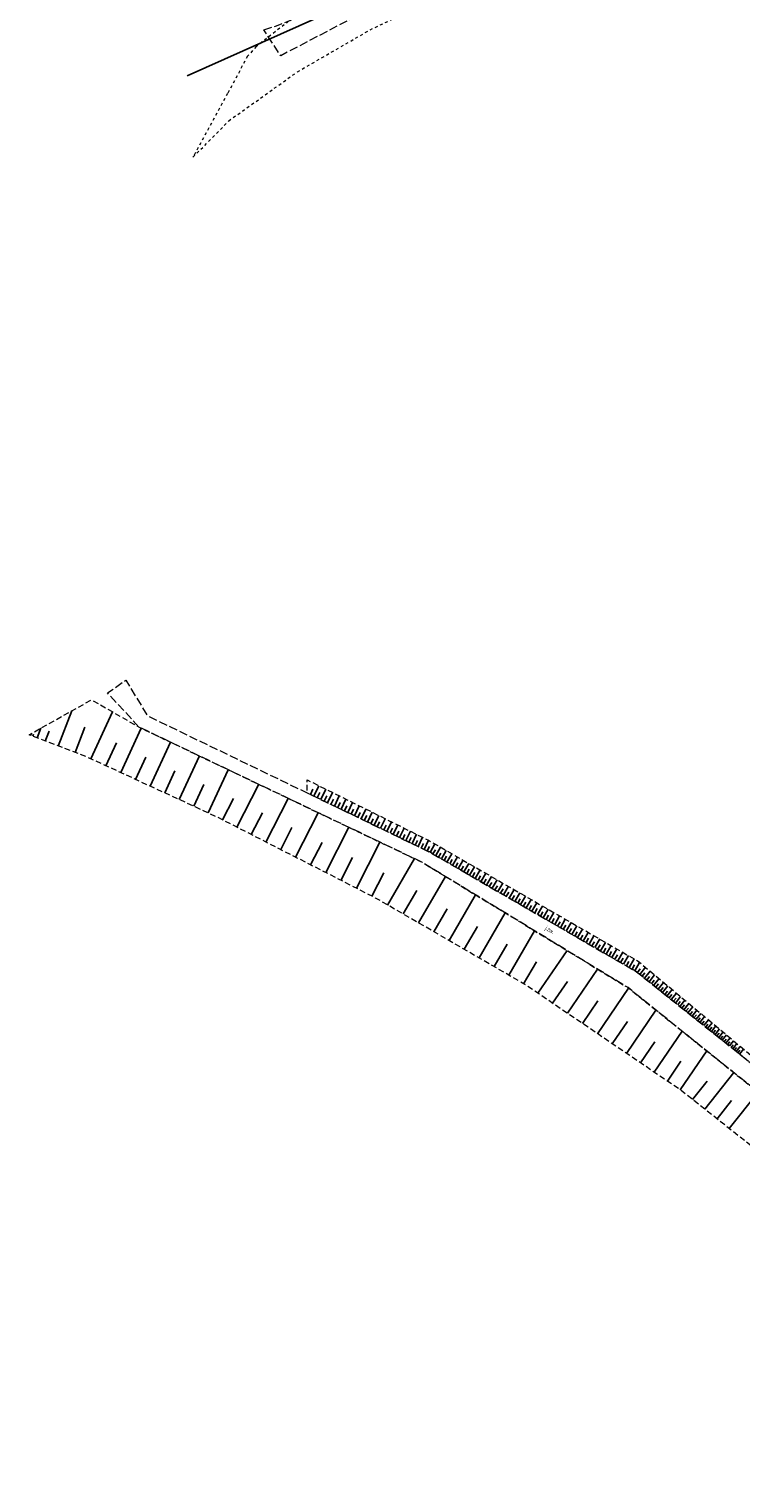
# Model space of a CAD drawing. Header units: metres. Extents: x 6590050 to 6616701, y 5542928 to 5566958.
# Tile 4 of 48: x 6598249 to 6598376, y 5546452 to 5546712. Entities that reach past the tile are written whole.
import ezdxf

# ---------------------------------------------------------------- set-up
doc = ezdxf.new("R2010")
doc.units = ezdxf.units.M
doc.header["$MEASUREMENT"] = 0
for name, pattern in [('1.0_0.5', [1.5, 1, -0.5]), ('1.5_0.5', [2, 1.5, -0.5]), ('egug-500', [1, 0.5, -0.5])]:
    doc.linetypes.add(name, pattern=pattern)
for name, color, linetype in [('000 Inne (niezydentyfikowane)', 7, 'CONTINUOUS'), ('218-kontur użytku gruntowego', 7, 'CONTINUOUS'), ('jezdnia', 7, 'CONTINUOUS'), ('jezdnia-Atr17', 7, 'CONTINUOUS'), ('Oś ulicy', 7, 'CONTINUOUS'), ('skarpa nieumocniona', 7, 'CONTINUOUS')]:
    doc.layers.add(name, color=color, linetype=linetype)
doc.styles.get("Standard").update_dxf_attribs({"font": 'Working1250', "width": 0.75})

msp = doc.modelspace()

# ---------------------------------------------------------------- linework, layer by layer
at = {"layer": '000 Inne (niezydentyfikowane)', "color": 7, "linetype": 'Continuous', "lineweight": 25, "flags": 128}
for points in [[(6598254.4, 5546584.05), (6598256.82, 5546590.34)], [(6598260.22, 5546581.78), (6598264.09, 5546590.16)], [(6598250.63, 5546585.5), (6598251.3, 5546587.25)], [(6598257.39, 5546582.91), (6598259.13, 5546587.46)], [(6598265.55, 5546579.32), (6598269.21, 5546587.25)], [(6598249.43, 5546585.96), (6598249.55, 5546586.27)], [(6598249.83, 5546585.81), (6598249.98, 5546586.2)], [(6598252.08, 5546584.95), (6598252.75, 5546586.69)], [(6598262.91, 5546580.54), (6598264.79, 5546584.61)], [(6598270.79, 5546576.9), (6598274.42, 5546584.76)], [(6598268.18, 5546578.11), (6598270, 5546582.05)], [(6598275.99, 5546574.5), (6598279.59, 5546582.29)], [(6598273.4, 5546575.7), (6598275.21, 5546579.61)], [(6598281.16, 5546572.12), (6598284.72, 5546579.84)], [(6598278.58, 5546573.31), (6598280.37, 5546577.19)], [(6598286.28, 5546569.57), (6598290.19, 5546577.23)], [(6598300.02, 5546575.12), (6598300.92, 5546576.98)], [(6598283.72, 5546570.88), (6598285.66, 5546574.67)], [(6598291.47, 5546566.92), (6598295.45, 5546574.72)], [(6598299.4, 5546575.42), (6598299.85, 5546576.36)], [(6598300.64, 5546574.83), (6598301.09, 5546575.75)], [(6598301.25, 5546574.53), (6598302.15, 5546576.38)], [(6598301.86, 5546574.23), (6598302.31, 5546575.15)], [(6598302.47, 5546573.94), (6598303.36, 5546575.77)], [(6598303.08, 5546573.64), (6598303.52, 5546574.56)], [(6598303.69, 5546573.35), (6598304.57, 5546575.17)], [(6598304.29, 5546573.06), (6598304.73, 5546573.97)], [(6598304.89, 5546572.77), (6598305.76, 5546574.57)], [(6598306.09, 5546572.19), (6598306.95, 5546573.98)], [(6598288.86, 5546568.25), (6598290.84, 5546572.11)], [(6598296.76, 5546564.22), (6598300.81, 5546572.16)], [(6598305.49, 5546572.48), (6598305.93, 5546573.38)], [(6598306.68, 5546571.9), (6598307.11, 5546572.8)], [(6598307.27, 5546571.62), (6598308.13, 5546573.4)], [(6598307.86, 5546571.33), (6598308.29, 5546572.22)], [(6598308.45, 5546571.05), (6598309.3, 5546572.81)], [(6598309.03, 5546570.77), (6598309.46, 5546571.64)], [(6598309.62, 5546570.48), (6598310.46, 5546572.23)], [(6598310.78, 5546569.92), (6598311.62, 5546571.66)], [(6598294.1, 5546565.58), (6598296.11, 5546569.51)], [(6598302.14, 5546561.47), (6598306.26, 5546569.55)], [(6598310.2, 5546570.2), (6598310.62, 5546571.08)], [(6598311.35, 5546569.64), (6598311.77, 5546570.51)], [(6598311.93, 5546569.37), (6598312.76, 5546571.09)], [(6598312.5, 5546569.09), (6598312.91, 5546569.95)], [(6598313.07, 5546568.82), (6598313.9, 5546570.53)], [(6598313.64, 5546568.54), (6598314.05, 5546569.39)], [(6598314.2, 5546568.27), (6598315.02, 5546569.97)], [(6598314.76, 5546568), (6598315.17, 5546568.84)], [(6598315.33, 5546567.72), (6598316.14, 5546569.41)], [(6598316.44, 5546567.18), (6598317.25, 5546568.86)], [(6598299.43, 5546562.85), (6598301.48, 5546566.86)], [(6598307.62, 5546558.67), (6598311.82, 5546566.9)], [(6598315.88, 5546567.45), (6598316.29, 5546568.29)], [(6598317, 5546566.92), (6598317.4, 5546567.75)], [(6598317.55, 5546566.65), (6598318.35, 5546568.31)], [(6598318.1, 5546566.38), (6598318.5, 5546567.21)], [(6598318.65, 5546566.12), (6598319.44, 5546567.77)], [(6598319.19, 5546565.85), (6598319.59, 5546566.67)], [(6598319.73, 5546565.59), (6598320.52, 5546567.23)], [(6598320.26, 5546565.34), (6598320.65, 5546566.13)], [(6598320.78, 5546565.08), (6598321.65, 5546566.58)], [(6598304.86, 5546560.08), (6598306.95, 5546564.16)], [(6598313.18, 5546555.68), (6598317.98, 5546563.96)], [(6598321.28, 5546564.79), (6598321.72, 5546565.54)], [(6598321.78, 5546564.49), (6598322.65, 5546566)], [(6598322.28, 5546564.2), (6598322.72, 5546564.96)], [(6598322.79, 5546563.91), (6598323.66, 5546565.42)], [(6598323.29, 5546563.62), (6598323.72, 5546564.38)], [(6598323.79, 5546563.33), (6598324.66, 5546564.84)], [(6598324.29, 5546563.04), (6598324.73, 5546563.8)], [(6598324.8, 5546562.75), (6598325.67, 5546564.26)], [(6598325.8, 5546562.17), (6598326.67, 5546563.68)], [(6598310.4, 5546557.25), (6598312.52, 5546561.4)], [(6598325.3, 5546562.46), (6598325.73, 5546563.21)], [(6598326.3, 5546561.88), (6598326.74, 5546562.63)], [(6598326.81, 5546561.59), (6598327.68, 5546563.1)], [(6598327.31, 5546561.3), (6598327.75, 5546562.05)], [(6598327.82, 5546561), (6598328.69, 5546562.52)], [(6598328.32, 5546560.71), (6598328.76, 5546561.47)], [(6598328.82, 5546560.42), (6598329.7, 5546561.93)], [(6598329.33, 5546560.13), (6598329.77, 5546560.89)], [(6598329.83, 5546559.84), (6598330.71, 5546561.35)], [(6598315.96, 5546554.08), (6598318.38, 5546558.25)], [(6598318.72, 5546552.48), (6598323.51, 5546560.77)], [(6598330.34, 5546559.55), (6598330.77, 5546560.3)], [(6598330.84, 5546559.25), (6598331.72, 5546560.77)], [(6598331.35, 5546558.96), (6598331.79, 5546559.72)], [(6598331.85, 5546558.67), (6598332.73, 5546560.18)], [(6598332.36, 5546558.38), (6598332.8, 5546559.13)], [(6598332.86, 5546558.08), (6598333.74, 5546559.6)], [(6598333.37, 5546557.79), (6598333.81, 5546558.55)], [(6598333.88, 5546557.5), (6598334.75, 5546559.02)], [(6598334.89, 5546556.91), (6598335.77, 5546558.43)], [(6598324.17, 5546549.33), (6598328.89, 5546557.49)], [(6598334.38, 5546557.2), (6598334.82, 5546557.96)], [(6598335.39, 5546556.62), (6598335.83, 5546557.38)], [(6598335.9, 5546556.33), (6598336.78, 5546557.85)], [(6598336.41, 5546556.03), (6598336.85, 5546556.79)], [(6598336.92, 5546555.74), (6598337.8, 5546557.26)], [(6598337.42, 5546555.44), (6598337.86, 5546556.21)], [(6598337.93, 5546555.15), (6598338.81, 5546556.67)], [(6598338.95, 5546554.56), (6598339.83, 5546556.09)], [(6598321.45, 5546550.9), (6598323.83, 5546555.01)], [(6598329.54, 5546546.22), (6598334.19, 5546554.26)], [(6598338.44, 5546554.86), (6598338.88, 5546555.62)], [(6598339.45, 5546554.27), (6598339.9, 5546555.03)], [(6598339.96, 5546553.98), (6598340.84, 5546555.5)], [(6598340.47, 5546553.68), (6598340.91, 5546554.44)], [(6598340.98, 5546553.39), (6598341.86, 5546554.91)], [(6598341.49, 5546553.09), (6598341.93, 5546553.86)], [(6598342, 5546552.8), (6598342.88, 5546554.32)], [(6598342.51, 5546552.5), (6598342.95, 5546553.27)], [(6598343.02, 5546552.21), (6598343.9, 5546553.74)], [(6598344.04, 5546551.62), (6598344.92, 5546553.15)], [(6598326.86, 5546547.77), (6598329.21, 5546551.82)], [(6598334.84, 5546543.15), (6598339.42, 5546551.08)], [(6598343.53, 5546551.91), (6598343.97, 5546552.68)], [(6598344.55, 5546551.32), (6598344.99, 5546552.09)], [(6598345.06, 5546551.03), (6598345.94, 5546552.56)], [(6598345.57, 5546550.73), (6598346.01, 5546551.5)], [(6598346.08, 5546550.44), (6598346.96, 5546551.97)], [(6598346.59, 5546550.14), (6598347.03, 5546550.91)], [(6598347.1, 5546549.85), (6598347.99, 5546551.38)], [(6598348.12, 5546549.25), (6598349.01, 5546550.79)], [(6598332.2, 5546544.68), (6598334.51, 5546548.67)], [(6598347.61, 5546549.55), (6598348.05, 5546550.32)], [(6598348.63, 5546548.96), (6598349.08, 5546549.73)], [(6598349.15, 5546548.66), (6598350.03, 5546550.2)], [(6598349.66, 5546548.37), (6598350.1, 5546549.13)], [(6598350.17, 5546548.07), (6598351.06, 5546549.61)], [(6598350.68, 5546547.77), (6598351.13, 5546548.54)], [(6598351.19, 5546547.48), (6598352.08, 5546549.01)], [(6598351.71, 5546547.18), (6598352.15, 5546547.95)], [(6598352.22, 5546546.88), (6598353.11, 5546548.42)], [(6598337.47, 5546541.63), (6598339.75, 5546545.56)], [(6598340.04, 5546539.91), (6598345.23, 5546547.55)], [(6598352.73, 5546546.59), (6598353.18, 5546547.36)], [(6598353.25, 5546546.29), (6598354.14, 5546547.83)], [(6598353.76, 5546545.99), (6598354.21, 5546546.76)], [(6598354.27, 5546545.69), (6598355.16, 5546547.24)], [(6598354.79, 5546545.4), (6598355.23, 5546546.17)], [(6598355.3, 5546545.1), (6598356.19, 5546546.64)], [(6598355.82, 5546544.8), (6598356.26, 5546545.57)], [(6598356.33, 5546544.51), (6598357.22, 5546546.05)], [(6598357.33, 5546543.93), (6598358.19, 5546545.42)], [(6598345.29, 5546536.34), (6598350.65, 5546544.24)], [(6598356.84, 5546544.21), (6598357.28, 5546544.98)], [(6598357.78, 5546543.62), (6598358.29, 5546544.27)], [(6598358.21, 5546543.29), (6598359.22, 5546544.56)], [(6598358.63, 5546542.95), (6598359.13, 5546543.58)], [(6598359.05, 5546542.62), (6598360.05, 5546543.87)], [(6598359.46, 5546542.28), (6598359.96, 5546542.91)], [(6598359.87, 5546541.96), (6598360.86, 5546543.19)], [(6598342.65, 5546538.14), (6598345.28, 5546542.02)], [(6598350.67, 5546532.69), (6598356.2, 5546540.85)], [(6598360.28, 5546541.63), (6598360.77, 5546542.24)], [(6598360.69, 5546541.3), (6598361.66, 5546542.53)], [(6598361.09, 5546540.98), (6598361.58, 5546541.59)], [(6598361.49, 5546540.66), (6598362.46, 5546541.87)], [(6598361.89, 5546540.34), (6598362.37, 5546540.94)], [(6598362.29, 5546540.03), (6598363.24, 5546541.22)], [(6598362.68, 5546539.71), (6598363.15, 5546540.3)], [(6598363.07, 5546539.4), (6598364, 5546540.57)], [(6598347.97, 5546534.52), (6598350.7, 5546538.54)], [(6598363.46, 5546539.09), (6598363.92, 5546539.68)], [(6598363.84, 5546538.79), (6598364.76, 5546539.94)], [(6598364.22, 5546538.48), (6598364.68, 5546539.06)], [(6598364.6, 5546538.18), (6598365.51, 5546539.32)], [(6598364.98, 5546537.88), (6598365.43, 5546538.44)], [(6598365.35, 5546537.58), (6598366.25, 5546538.7)], [(6598365.72, 5546537.28), (6598366.17, 5546537.84)], [(6598366.09, 5546536.99), (6598366.98, 5546538.1)], [(6598366.82, 5546536.41), (6598367.69, 5546537.5)], [(6598355.85, 5546529.18), (6598361.1, 5546536.91)], [(6598366.46, 5546536.7), (6598366.9, 5546537.25)], [(6598367.18, 5546536.12), (6598367.61, 5546536.66)], [(6598367.54, 5546535.83), (6598368.4, 5546536.91)], [(6598367.89, 5546535.55), (6598368.32, 5546536.08)], [(6598368.25, 5546535.27), (6598369.1, 5546536.33)], [(6598368.6, 5546534.99), (6598369.02, 5546535.51)], [(6598368.95, 5546534.71), (6598369.78, 5546535.76)], [(6598369.29, 5546534.43), (6598369.71, 5546534.95)], [(6598369.64, 5546534.16), (6598370.46, 5546535.19)], [(6598353.29, 5546530.91), (6598355.99, 5546534.88)], [(6598360.77, 5546525.84), (6598365.75, 5546533.18)], [(6598369.98, 5546533.88), (6598370.39, 5546534.4)], [(6598370.32, 5546533.61), (6598371.13, 5546534.63)], [(6598370.65, 5546533.34), (6598371.06, 5546533.85)], [(6598370.99, 5546533.08), (6598371.79, 5546534.08)], [(6598371.32, 5546532.81), (6598371.72, 5546533.31)], [(6598371.65, 5546532.55), (6598372.44, 5546533.54)], [(6598371.98, 5546532.29), (6598372.37, 5546532.78)], [(6598372.3, 5546532.03), (6598373.08, 5546533.01)], [(6598372.94, 5546531.52), (6598373.71, 5546532.48)], [(6598358.34, 5546527.49), (6598360.9, 5546531.26)], [(6598372.62, 5546531.77), (6598373.01, 5546532.26)], [(6598373.26, 5546531.26), (6598373.64, 5546531.74)], [(6598373.58, 5546531.01), (6598374.34, 5546531.96)], [(6598373.89, 5546530.76), (6598374.27, 5546531.23)], [(6598374.2, 5546530.51), (6598374.95, 5546531.45)], [(6598374.51, 5546530.26), (6598374.88, 5546530.73)], [(6598374.82, 5546530.02), (6598375.56, 5546530.94)], [(6598375.13, 5546529.77), (6598375.49, 5546530.23)], [(6598375.43, 5546529.53), (6598376.16, 5546530.44)], [(6598375.73, 5546529.29), (6598376.09, 5546529.74)], [(6598376.03, 5546529.05), (6598376.74, 5546529.95)], [(6598363.14, 5546524.23), (6598365.56, 5546527.81)], [(6598365.45, 5546522.66), (6598370.18, 5546529.63)], [(6598369.82, 5546519.22), (6598375, 5546525.76)], [(6598367.64, 5546520.94), (6598370.24, 5546524.22)], [(6598374.16, 5546515.78), (6598379.32, 5546522.29)], [(6598372, 5546517.5), (6598374.58, 5546520.76)]]:
    msp.add_lwpolyline(points, dxfattribs=at)
at = {"layer": '218-kontur użytku gruntowego', "color": 3, "linetype": 'egug-500', "lineweight": 18, "flags": 128}
for points in [[(6598310.07, 5546711.95), (6598326.19, 5546719.66)], [(6598300.25, 5546717.16), (6598289.75, 5546708.97)], [(6598297.08, 5546704.44), (6598310.07, 5546711.95)], [(6598289.75, 5546708.97), (6598288.2, 5546707.25)], [(6598288.2, 5546707.25), (6598284.61, 5546700.58)], [(6598284.82, 5546695.69), (6598297.08, 5546704.44)], [(6598284.61, 5546700.58), (6598278.43, 5546689.18)], [(6598278.43, 5546689.18), (6598284.82, 5546695.69)]]:
    msp.add_lwpolyline(points, dxfattribs=at)
at = {"layer": 'jezdnia', "color": 7, "linetype": '1.5_0.5', "lineweight": 18, "flags": 128}
for points in [[(6598291.09, 5546711.93), (6598293.34, 5546712.66), (6598295.74, 5546713.62), (6598305.82, 5546719.1), (6598305.79, 5546721.36), (6598310.47, 5546724.1), (6598311.96, 5546722.32), (6598318.56, 5546725.06), (6598318.88, 5546728.5), (6598323.66, 5546729.81), (6598324.77, 5546727.26), (6598345.85, 5546733.46), (6598363.75, 5546737.24), (6598364.35, 5546741.06), (6598368.84, 5546741.8), (6598370.16, 5546738.08), (6598374.51, 5546738.68), (6598380.85, 5546745.44), (6598383.92, 5546744.38), (6598383.15, 5546739.5), (6598402.86, 5546741.28), (6598437.76, 5546745.73), (6598441.02, 5546752.02), (6598446.45, 5546752.14), (6598447.57, 5546746.98), (6598460.85, 5546747.28), (6598477.08, 5546746.42), (6598478.19, 5546749.34), (6598484.22, 5546748.8), (6598484.46, 5546745.66), (6598488.96, 5546745.2), (6598494.58, 5546744.63), (6598509.52, 5546743.01), (6598514.28, 5546742.49), (6598521.16, 5546741.47), (6598523.54, 5546741.24), (6598531.71, 5546740.09), (6598531.07, 5546751.26), (6598535.55, 5546750.36), (6598539.92, 5546749.33), (6598537.98, 5546739.45), (6598552.77, 5546737.86), (6598559.09, 5546737.17), (6598565.02, 5546736.48), (6598572.97, 5546735.81), (6598580.67, 5546735.05), (6598591.6, 5546733.63), (6598593.98, 5546735.55), (6598596.98, 5546738.5), (6598600.44, 5546735.31), (6598598.65, 5546732.17), (6598608, 5546729.84), (6598621.87, 5546726.01), (6598625.4, 5546724.84), (6598627.06, 5546727.51), (6598630.31, 5546726.12), (6598630.89, 5546722.81), (6598637.06, 5546719.82), (6598645.86, 5546715.45), (6598652.12, 5546711.97), (6598653.2, 5546712.66), (6598656.33, 5546711.66), (6598657.6, 5546711.15), (6598659.54, 5546710.09), (6598663.08, 5546707.05), (6598662.56, 5546705.34), (6598665.43, 5546703.41), (6598672.11, 5546699.89), (6598673.28, 5546700.21), (6598679.18, 5546697), (6598683.27, 5546694.52), (6598686.44, 5546692.65), (6598686, 5546691.52), (6598693.71, 5546685.22), (6598698.31, 5546680.35), (6598704.25, 5546673.7), (6598706.65, 5546670.4), (6598710.17, 5546665.7), (6598714.02, 5546662.43), (6598718.92, 5546660.51), (6598723.03, 5546660.42), (6598729.6, 5546660.94), (6598735.35, 5546662.17), (6598739.77, 5546664.38), (6598741.99, 5546666.94), (6598744.49, 5546671.55), (6598745.86, 5546680.44), (6598747.61, 5546702.72), (6598751.56, 5546701.87), (6598749.76, 5546680.33), (6598748.88, 5546673.75), (6598746.6, 5546659.18), (6598739.25, 5546654.38), (6598732.66, 5546655.31), (6598719.48, 5546655.24), (6598718.82, 5546655.52), (6598713.6, 5546657.38), (6598707.08, 5546661.9), (6598701.92, 5546667.4), (6598696.22, 5546674.71), (6598689.9, 5546681.54), (6598675.65, 5546691.94), (6598660.49, 5546701.57), (6598652.14, 5546707.42), (6598643.72, 5546711.95), (6598634.39, 5546716.19), (6598626.4, 5546719.32), (6598614.85, 5546722.85), (6598604.49, 5546725.66), (6598590.59, 5546728.4), (6598580.02, 5546730.1), (6598572.26, 5546731.15), (6598564.05, 5546732.04), (6598555.31, 5546733.27), (6598536.88, 5546735.66), (6598520.74, 5546737.19), (6598513.36, 5546738.04), (6598509.04, 5546738.49), (6598497.49, 5546739.71), (6598480.43, 5546741.45), (6598469.58, 5546742.17), (6598459.32, 5546742.59), (6598448.87, 5546742.27), (6598440.17, 5546741.51), (6598430.11, 5546740.04), (6598413.49, 5546737.6), (6598401.77, 5546736.51), (6598391.68, 5546735.64), (6598381.1, 5546734.8), (6598371.81, 5546733.63), (6598360.64, 5546731.93), (6598352.87, 5546730.22), (6598340.04, 5546726.9), (6598326.4, 5546722.75), (6598313.92, 5546717.69), (6598294.1, 5546707.33)], [(6598556.94, 5546276.51), (6598568.31, 5546233.71), (6598580.46, 5546173.41), (6598595.05, 5546099.55), (6598602.24, 5546065.55), (6598606.08, 5546063.03), (6598612.31, 5546062.85), (6598608.58, 5546058.27), (6598603.97, 5546054.86), (6598603.71, 5546017.3), (6598600.46, 5546018.74), (6598600.65, 5546053.7), (6598592.89, 5546098.8), (6598577.58, 5546172.45), (6598565.26, 5546232.93), (6598560.6, 5546250.28), (6598554.29, 5546275.16), (6598525.72, 5546351.58), (6598495.55, 5546404.81), (6598415.7, 5546493.09), (6598356.11, 5546540.92), (6598319.34, 5546563.31), (6598268.83, 5546587.43), (6598263.18, 5546593.55), (6598266.43, 5546595.81), (6598270.34, 5546589.46), (6598320.65, 5546565.15), (6598357.6, 5546543.77), (6598417.49, 5546495.94), (6598497.71, 5546407.24), (6598506.39, 5546394.53), (6598528.7, 5546353.91)]]:
    msp.add_lwpolyline(points, close=True, dxfattribs=at)
at = {"layer": 'Oś ulicy', "color": 5, "linetype": 'Continuous', "lineweight": 25, "flags": 128}
msp.add_lwpolyline([(6598277.41, 5546703.71), (6598324.06, 5546724.6), (6598371.24, 5546736.05), (6598456.58, 5546744.85), (6598523.4, 5546739.49), (6598576.83, 5546732.39), (6598620.78, 5546724.14), (6598645.8, 5546713.07), (6598677.12, 5546694.04), (6598697.31, 5546678.03), (6598710, 5546661.39), (6598718.06, 5546657.9), (6598738.42, 5546651.82), (6598746.62, 5546682.36), (6598758.01, 5546805.57), (6598776.59, 5546944.83)], dxfattribs=at)
at = {"layer": 'skarpa nieumocniona', "color": 7, "linetype": '1.0_0.5', "lineweight": 18, "flags": 128}
for points in [[(6598554.29, 5546275.16), (6598560.6, 5546250.28), (6598565.26, 5546232.93), (6598577.58, 5546172.45), (6598592.89, 5546098.8), (6598600.65, 5546053.7), (6598598.7, 5546019.05), (6598585.91, 5546084.13), (6598571.73, 5546154.4), (6598559.87, 5546212.14), (6598552.9, 5546243.9), (6598544.57, 5546273.53), (6598535.3, 5546303.33), (6598523.43, 5546332.77), (6598508.49, 5546362.45), (6598493.78, 5546387.42), (6598475.3, 5546412.64), (6598455.76, 5546435.92), (6598435.34, 5546458.89), (6598413.18, 5546481.6), (6598389.2, 5546503.88), (6598365.6, 5546522.56), (6598337.71, 5546541.49), (6598311.03, 5546556.93), (6598282.62, 5546571.44), (6598259.75, 5546582), (6598249.18, 5546586.06), (6598260.34, 5546592.32), (6598268.83, 5546587.43), (6598319.34, 5546563.31), (6598356.11, 5546540.92), (6598415.7, 5546493.09), (6598495.55, 5546404.81), (6598525.72, 5546351.58)], [(6598554.29, 5546275.16), (6598560.6, 5546250.28), (6598565.26, 5546232.93), (6598577.58, 5546172.45), (6598592.89, 5546098.8), (6598600.65, 5546053.7), (6598598.7, 5546019.05), (6598585.91, 5546084.13), (6598571.73, 5546154.4), (6598559.87, 5546212.14), (6598552.9, 5546243.9), (6598544.57, 5546273.53), (6598535.3, 5546303.33), (6598523.43, 5546332.77), (6598508.49, 5546362.45), (6598493.78, 5546387.42), (6598475.3, 5546412.64), (6598455.76, 5546435.92), (6598435.34, 5546458.89), (6598413.18, 5546481.6), (6598389.2, 5546503.88), (6598365.6, 5546522.56), (6598337.71, 5546541.49), (6598311.03, 5546556.93), (6598282.62, 5546571.44), (6598259.75, 5546582), (6598249.18, 5546586.06), (6598260.34, 5546592.32), (6598268.83, 5546587.43), (6598319.34, 5546563.31), (6598356.11, 5546540.92), (6598415.7, 5546493.09), (6598495.55, 5546404.81), (6598525.72, 5546351.58)], [(6598417.49, 5546495.94), (6598357.6, 5546543.77), (6598320.65, 5546565.15), (6598298.85, 5546575.69), (6598298.82, 5546578.03), (6598320.52, 5546567.23), (6598357.93, 5546545.64), (6598410.29, 5546501.98)], [(6598417.49, 5546495.94), (6598357.6, 5546543.77), (6598320.65, 5546565.15), (6598298.85, 5546575.69), (6598298.82, 5546578.03), (6598320.52, 5546567.23), (6598357.93, 5546545.64), (6598410.29, 5546501.98)]]:
    msp.add_lwpolyline(points, close=True, dxfattribs=at)

# ---------------------------------------------------------------- texts
at = {"layer": 'jezdnia-Atr17', "color": 7, "width": 0.667}
msp.add_text('j.zw.', height=0.75, rotation=328.662, dxfattribs=at).set_placement((6598341.22, 5546551.33))

doc.saveas('drawing.dxf')
